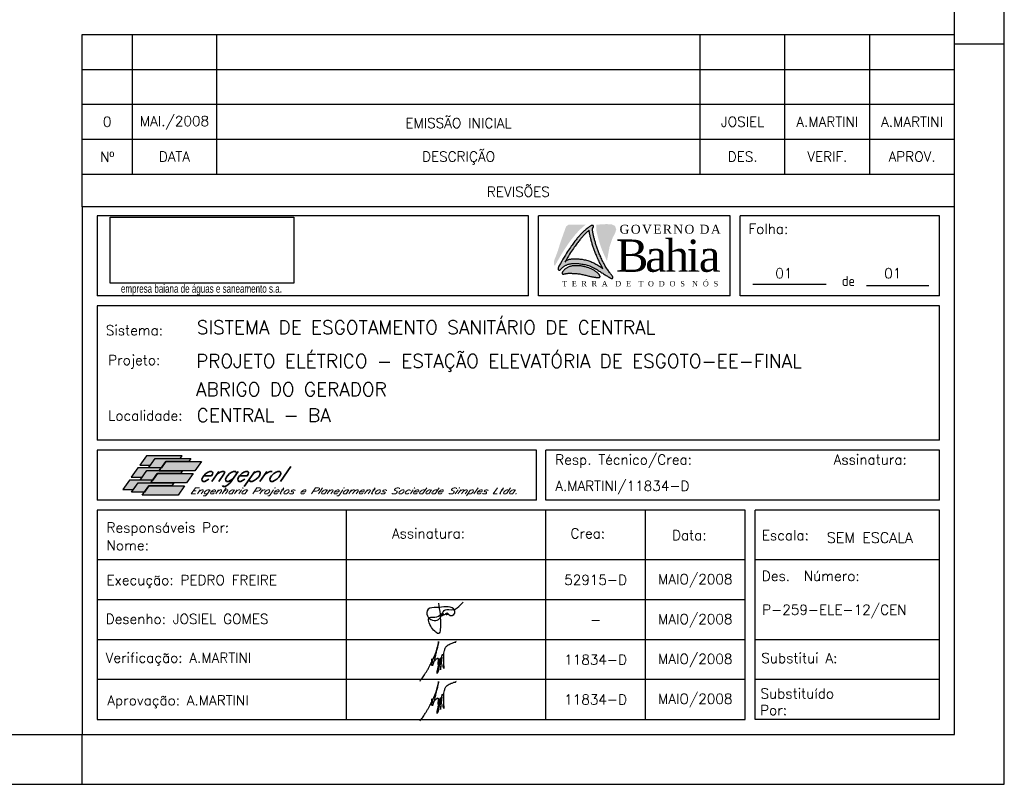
# Model space of a CAD drawing. Header units: millimetres. Extents: x 486.9 to 528.9, y 411.1 to 440.8.
# Tile 3 of 4: x 509.2 to 528.9, y 411.1 to 426.4. Entities that reach past the tile are written whole.
import ezdxf
from ezdxf.enums import TextEntityAlignment as Align

# ---------------------------------------------------------------- set-up
doc = ezdxf.new("R2010")
doc.units = ezdxf.units.MM
for name, color, linetype in [('CARIMBO', 7, 'Continuous'), ('LOGOTIPO', 255, 'Continuous'), ('PADRÃO', 4, 'Continuous')]:
    doc.layers.add(name, color=color, linetype=linetype)
doc.styles.add('ISOCP', font='ARIAL.TTF')
doc.styles.add('ROMAMS', font='ROMANS.shx')
doc.styles.add('ROMANS', font='romans')
doc.styles.add('STYLE1', font='romans.shx')
picture_1 = doc.add_image_def('image1.jpg', size_in_pixel=(267, 96))

# ---------------------------------------------------------------- blocks, each defined once
blk = doc.blocks.new('A$C25731E86')
at = {"layer": 'LOGOTIPO'}
for color, points in [(182, [(32.28, -24.63), (32.97, -23.72), (33.63, -22.86), (34.27, -22.04), (34.9, -21.25), (35.51, -20.49), (36.11, -19.76), (36.71, -19.05), (37.3, -18.36), (37.9, -17.68), (38.49, -17.02), (39.09, -16.36), (39.7, -15.7), (40.32, -15.05), (40.95, -14.41), (41.6, -13.77), (42.26, -13.13), (42.95, -12.49), (43.65, -11.85), (44.38, -11.22), (45.13, -10.6), (45.87, -9.99), (46.6, -9.42), (47.31, -8.88), (47.43, -8.79), (30.17, -8.79), (27.7, -10.59), (25.84, -15.77), (22.29, -25.73), (19.32, -35.33), (15.41, -45.63), (15.41, -48.24), (15.41, -49.42), (16.73, -49.42), (17.66, -47.77), (19.08, -45.26), (20.44, -42.9), (21.74, -40.68), (22.99, -38.61), (24.17, -36.68), (25.29, -34.88), (26.36, -33.22), (27.36, -31.68), (28.3, -30.26), (29.19, -28.95), (30.02, -27.74), (30.81, -26.63), (31.56, -25.59)]), (182, [(68.74, -45.07), (68.15, -43.91), (67.57, -42.73), (67.02, -41.56), (66.48, -40.39), (65.96, -39.24), (65.47, -38.12), (65.01, -37.04), (64.57, -36.01), (64.16, -35.02), (63.77, -34.06), (63.4, -33.13), (63.05, -32.22), (62.71, -31.31), (62.38, -30.41), (62.07, -29.49), (61.76, -28.57), (61.46, -27.63), (61.16, -26.69), (60.88, -25.74), (60.61, -24.81), (60.34, -23.89), (60.09, -22.99), (59.86, -22.11), (59.63, -21.26), (59.43, -20.45), (59.23, -19.66), (59.05, -18.91), (58.88, -18.19), (58.72, -17.5), (58.57, -16.85), (58.44, -16.22), (58.31, -15.63), (58.19, -15.08), (58.09, -14.56), (58, -14.07), (57.97, -8.79), (68.05, -8.2), (73.39, -8.44), (76.71, -9.98), (78.01, -13.41), (77.06, -16.85), (74.34, -22.06), (71.37, -30.59)]), (11, [(23.67, -57.74), (23.76, -57.9), (23.89, -58.03), (24.06, -58.13), (24.26, -58.21), (24.5, -58.27), (24.76, -58.3), (25.06, -58.3), (25.39, -58.28), (25.74, -58.22), (26.13, -58.15), (26.54, -58.06), (26.98, -57.96), (27.45, -57.86), (27.94, -57.76), (28.47, -57.67), (29.02, -57.6), (29.61, -57.55), (30.22, -57.51), (30.87, -57.5), (31.55, -57.5), (32.27, -57.51), (33.02, -57.54), (33.82, -57.57), (34.65, -57.61), (35.53, -57.66), (36.44, -57.72), (37.39, -57.78), (38.37, -57.87), (39.36, -57.96), (40.38, -58.08), (41.41, -58.23), (42.45, -58.4), (43.49, -58.59), (44.53, -58.81), (45.56, -59.05), (46.58, -59.3), (47.57, -59.55), (48.54, -59.8), (49.48, -60.04), (50.37, -60.27), (51.22, -60.47), (52.03, -60.65), (52.79, -60.82), (53.51, -60.97), (54.2, -61.1), (54.85, -61.21), (55.46, -61.32), (56.04, -61.41), (56.59, -61.48), (57.11, -61.55), (57.6, -61.61), (58.06, -61.65), (58.49, -61.69), (58.9, -61.72), (59.27, -61.74), (59.63, -61.75), (59.95, -61.75), (60.25, -61.74), (60.52, -61.72), (60.77, -61.69), (60.99, -61.65), (61.18, -61.59), (61.35, -61.52), (61.48, -61.44), (61.59, -61.33), (61.67, -61.21), (61.73, -61.08), (61.76, -60.92), (61.76, -60.75), (61.73, -60.57), (61.68, -60.37), (61.6, -60.15), (61.5, -59.92), (61.37, -59.68), (61.21, -59.41), (61.03, -59.14), (60.81, -58.85), (60.56, -58.54), (60.28, -58.22), (59.96, -57.88), (59.61, -57.53), (59.22, -57.17), (58.79, -56.79), (58.33, -56.41), (57.84, -56.03), (57.31, -55.64), (56.75, -55.25), (56.15, -54.86), (55.52, -54.48), (54.86, -54.1), (54.18, -53.74), (53.47, -53.38), (52.74, -53.03), (51.99, -52.7), (51.22, -52.38), (50.45, -52.08), (49.66, -51.81), (48.87, -51.55), (48.07, -51.31), (47.27, -51.09), (46.48, -50.89), (45.7, -50.71), (44.93, -50.55), (44.18, -50.41), (43.45, -50.28), (42.73, -50.18), (42.02, -50.09), (41.31, -50.01), (40.61, -49.96), (39.91, -49.92), (39.19, -49.89), (38.47, -49.88), (37.73, -49.88), (36.98, -49.91), (36.22, -49.95), (35.46, -50), (34.7, -50.09), (33.95, -50.19), (33.21, -50.32), (32.49, -50.48), (31.79, -50.66), (31.11, -50.87), (30.46, -51.11), (29.83, -51.37), (29.22, -51.66), (28.64, -51.97), (28.08, -52.3), (27.54, -52.64), (27.03, -53.01), (26.55, -53.39), (26.1, -53.78), (25.67, -54.17), (25.28, -54.56), (24.93, -54.94), (24.62, -55.31), (24.34, -55.67), (24.11, -56), (23.93, -56.32), (23.78, -56.61), (23.68, -56.88), (23.62, -57.13), (23.59, -57.36), (23.61, -57.56)])]:
    blk.add_hatch(color=color, dxfattribs=at).paths.add_polyline_path(points)
h = blk.add_hatch(color=156, dxfattribs=at)
h.paths.add_polyline_path([(69.25, -60.54), (68.56, -60.11), (67.81, -59.66), (67.02, -59.17), (66.19, -58.65), (65.34, -58.11), (64.47, -57.56), (63.59, -56.98), (62.7, -56.4), (61.8, -55.82), (60.9, -55.23), (59.98, -54.65), (59.05, -54.07), (58.11, -53.5), (57.16, -52.94), (56.2, -52.41), (55.22, -51.89), (54.23, -51.4), (53.22, -50.94), (52.19, -50.5), (51.14, -50.09), (50.07, -49.72), (48.98, -49.38), (47.87, -49.08), (46.74, -48.82), (45.61, -48.59), (44.48, -48.39), (43.36, -48.22), (42.27, -48.08), (41.19, -47.96), (40.16, -47.87), (39.17, -47.79), (38.22, -47.74), (37.32, -47.71), (36.45, -47.69), (35.62, -47.7), (34.83, -47.72), (34.08, -47.76), (33.36, -47.82), (32.67, -47.89), (32.01, -47.98), (31.38, -48.09), (30.77, -48.22), (30.18, -48.37), (29.61, -48.54), (29.05, -48.74), (28.5, -48.96), (27.96, -49.21), (27.42, -49.48), (26.9, -49.78), (26.4, -50.09), (25.91, -50.42), (25.44, -50.76), (24.99, -51.11), (24.56, -51.47), (24.16, -51.83), (23.79, -52.19), (23.44, -52.54), (23.11, -52.88), (22.6, -53.39), (22.06, -53.87), (21.56, -54.19), (20.98, -54.39), (20.34, -54.29), (19.78, -53.9), (19.71, -53.28), (19.75, -52.81), (19.88, -52.18), (20.13, -51.38), (20.5, -50.38), (21.92, -47.87), (23.28, -45.5), (24.59, -43.29), (25.83, -41.22), (27.02, -39.29), (28.14, -37.49), (29.2, -35.82), (30.21, -34.28), (31.15, -32.86), (32.03, -31.56), (32.87, -30.35), (33.66, -29.23), (34.41, -28.2), (35.12, -27.23), (35.81, -26.32), (36.47, -25.46), (37.11, -24.64), (37.74, -23.86), (38.35, -23.1), (38.96, -22.37), (39.56, -21.66), (40.15, -20.97), (40.74, -20.29), (41.34, -19.62), (41.94, -18.96), (42.54, -18.31), (43.16, -17.66), (43.79, -17.02), (44.44, -16.37), (45.11, -15.73), (45.79, -15.1), (46.5, -14.46), (47.23, -13.83), (47.97, -13.2), (48.72, -12.6), (49.45, -12.02), (50.15, -11.49), (50.82, -11), (51.43, -10.58), (51.99, -10.22), (52.69, -9.81), (53.38, -9.52), (53.98, -9.42), (54.59, -9.59), (55.04, -9.99), (55.19, -10.56), (55.07, -11.25), (54.83, -11.75), (54.64, -12.02), (54.56, -12.13), (54.48, -12.25), (54.4, -12.36), (54.33, -12.49), (54.26, -12.62), (54.21, -12.76), (54.17, -12.92), (54.14, -13.1), (54.13, -13.3), (54.12, -13.52), (54.13, -13.77), (54.15, -14.05), (54.18, -14.36), (54.23, -14.71), (54.29, -15.09), (54.36, -15.51), (54.44, -15.96), (54.53, -16.45), (54.64, -16.97), (54.75, -17.53), (54.88, -18.12), (55.01, -18.74), (55.16, -19.4), (55.32, -20.09), (55.49, -20.81), (55.67, -21.56), (55.87, -22.34), (56.08, -23.16), (56.3, -24.01), (56.54, -24.88), (56.79, -25.79), (57.05, -26.71), (57.32, -27.64), (57.61, -28.58), (57.9, -29.52), (58.2, -30.46), (58.51, -31.39), (58.83, -32.3), (59.15, -33.21), (59.49, -34.11), (59.84, -35.03), (60.21, -35.96), (60.6, -36.91), (61.01, -37.9), (61.45, -38.94), (61.91, -40.02), (62.41, -41.13), (62.92, -42.28), (63.46, -43.45), (64.02, -44.63), (64.59, -45.81), (65.18, -46.97), (65.79, -48.11), (66.4, -49.22), (67.03, -50.3), (67.65, -51.34), (68.28, -52.34), (68.9, -53.29), (69.51, -54.2), (70.11, -55.06), (70.69, -55.87), (71.24, -56.62), (71.77, -57.32), (72.27, -57.97), (72.73, -58.57), (73.15, -59.11), (73.52, -59.61), (73.84, -60.06), (74.23, -60.66), (74.52, -61.28), (74.65, -61.85), (74.56, -62.44), (74.24, -62.73), (73.66, -62.82), (73.08, -62.71), (72.64, -62.53), (72.2, -62.3), (71.6, -61.96), (70.95, -61.56), (70.46, -61.27), (69.89, -60.92)])
h.paths.add_polyline_path([(59.1, -41.9), (59.61, -43.05), (60.15, -44.22), (60.71, -45.39), (61.28, -46.57), (61.87, -47.73), (62.48, -48.88), (64.59, -52.68), (63.97, -52.28), (63.08, -51.7), (62.19, -51.11), (61.28, -50.53), (60.36, -49.94), (59.44, -49.36), (58.5, -48.79), (57.54, -48.24), (56.58, -47.7), (55.6, -47.19), (54.61, -46.7), (53.6, -46.23), (52.57, -45.8), (51.52, -45.39), (50.45, -45.02), (49.36, -44.68), (48.25, -44.38), (47.13, -44.11), (45.99, -43.88), (44.86, -43.68), (43.75, -43.51), (42.65, -43.37), (41.58, -43.26), (40.54, -43.16), (39.55, -43.09), (38.6, -43.04), (37.7, -43), (36.83, -42.99), (36.01, -42.99), (35.22, -43.02), (34.46, -43.06), (33.74, -43.11), (33.06, -43.19), (32.4, -43.28), (31.76, -43.39), (31.15, -43.51), (30.56, -43.67), (29.99, -43.84), (29.43, -44.04), (28.88, -44.26), (28.34, -44.51), (27.81, -44.78), (27.29, -45.07), (27.14, -45.17), (27.64, -44.31), (28.89, -42.23), (30.07, -40.3), (31.19, -38.51), (32.26, -36.84), (33.26, -35.3), (34.2, -33.88), (35.09, -32.57), (35.92, -31.37), (36.71, -30.25), (37.46, -29.22), (38.18, -28.25), (38.87, -27.34), (39.53, -26.48), (40.17, -25.66), (40.8, -24.87), (41.41, -24.12), (42.01, -23.38), (42.61, -22.68), (43.2, -21.98), (43.8, -21.31), (44.39, -20.64), (44.99, -19.98), (45.6, -19.33), (46.22, -18.68), (46.85, -18.03), (47.5, -17.39), (48.16, -16.75), (48.85, -16.11), (49.55, -15.48), (50.82, -14.38), (50.82, -14.53), (50.84, -14.81), (50.88, -15.12), (50.92, -15.47), (50.98, -15.86), (51.05, -16.27), (51.13, -16.73), (51.22, -17.21), (51.33, -17.74), (51.44, -18.29), (51.57, -18.88), (51.71, -19.51), (51.85, -20.16), (52.01, -20.85), (52.18, -21.57), (52.36, -22.32), (52.56, -23.11), (52.77, -23.92), (52.99, -24.77), (53.23, -25.65), (53.48, -26.55), (53.74, -27.47), (54.01, -28.4), (54.3, -29.34), (54.59, -30.29), (54.89, -31.22), (55.2, -32.15), (55.52, -33.06), (55.84, -33.97), (56.18, -34.87), (56.53, -35.79), (56.9, -36.72), (57.29, -37.68), (57.7, -38.67), (58.14, -39.7), (58.61, -40.78)], flags=16)
at = {"layer": 'LOGOTIPO', "color": 170}
for points in [[(20.5, -50.38), (20.13, -51.38), (19.88, -52.18), (19.75, -52.81), (19.71, -53.28), (19.75, -53.63), (19.85, -53.88), (20, -54.05), (20.17, -54.17), (20.36, -54.26), (20.55, -54.32), (20.76, -54.35), (20.98, -54.35), (21.2, -54.31), (21.44, -54.23), (21.69, -54.11), (21.95, -53.94), (22.22, -53.73), (22.5, -53.48), (22.79, -53.19), (23.11, -52.88), (23.44, -52.54), (23.79, -52.19), (24.16, -51.83), (24.56, -51.47), (24.99, -51.11), (25.44, -50.76), (25.91, -50.42), (26.4, -50.09), (26.9, -49.78), (27.42, -49.48), (27.96, -49.21), (28.5, -48.96), (29.05, -48.74), (29.61, -48.54), (30.18, -48.37), (30.77, -48.22), (31.38, -48.09), (32.01, -47.98), (32.67, -47.89), (33.36, -47.82), (34.08, -47.76), (34.83, -47.72), (35.62, -47.7), (36.45, -47.69), (37.32, -47.71), (38.22, -47.74), (39.17, -47.79), (40.16, -47.87), (41.19, -47.96), (42.27, -48.08), (43.36, -48.22), (44.48, -48.39), (45.61, -48.59), (46.74, -48.82), (47.87, -49.08), (48.98, -49.38), (50.07, -49.72), (51.14, -50.09), (52.19, -50.5), (53.22, -50.94), (54.23, -51.4), (55.22, -51.89), (56.2, -52.41), (57.16, -52.94), (58.11, -53.5), (59.05, -54.07), (59.98, -54.65), (60.9, -55.23), (61.8, -55.82), (62.7, -56.4), (63.59, -56.98), (64.47, -57.56), (65.34, -58.11), (66.19, -58.65), (67.02, -59.17), (67.81, -59.66), (68.56, -60.11), (69.25, -60.54), (69.89, -60.92), (70.46, -61.27), (70.95, -61.56), (71.37, -61.82), (71.73, -62.03), (72.04, -62.21), (72.3, -62.35), (72.53, -62.47), (72.73, -62.57), (72.91, -62.64), (73.08, -62.7), (73.24, -62.74), (73.4, -62.77), (73.54, -62.79), (73.67, -62.79), (73.79, -62.79), (73.91, -62.78), (74.01, -62.76), (74.11, -62.74), (74.19, -62.71), (74.27, -62.68), (74.34, -62.63), (74.41, -62.57), (74.47, -62.5), (74.52, -62.41), (74.56, -62.3), (74.6, -62.18), (74.62, -62.03), (74.63, -61.85), (74.61, -61.65), (74.55, -61.41), (74.45, -61.13), (74.31, -60.82), (74.1, -60.46), (73.84, -60.06), (73.52, -59.61), (73.15, -59.11), (72.73, -58.57), (72.27, -57.97), (71.77, -57.32), (71.24, -56.62), (70.69, -55.87), (70.11, -55.06), (69.51, -54.2), (68.9, -53.29), (68.28, -52.34), (67.65, -51.34), (67.03, -50.3), (66.4, -49.22), (65.79, -48.11), (65.18, -46.97), (64.59, -45.81), (64.02, -44.63), (63.46, -43.45), (62.92, -42.28), (62.41, -41.13), (61.91, -40.02), (61.45, -38.94), (61.01, -37.9), (60.6, -36.91), (60.21, -35.96), (59.84, -35.03), (59.49, -34.11), (59.15, -33.21), (58.83, -32.3), (58.51, -31.39), (58.2, -30.46), (57.9, -29.52), (57.61, -28.58), (57.32, -27.64), (57.05, -26.71), (56.79, -25.79), (56.54, -24.88), (56.3, -24.01), (56.08, -23.16), (55.87, -22.34), (55.67, -21.56), (55.49, -20.81), (55.32, -20.09), (55.16, -19.4), (55.01, -18.74), (54.88, -18.12), (54.75, -17.53), (54.64, -16.97), (54.53, -16.45), (54.44, -15.96), (54.36, -15.51), (54.29, -15.09), (54.23, -14.71), (54.18, -14.36), (54.15, -14.05), (54.13, -13.77), (54.12, -13.52), (54.13, -13.3), (54.14, -13.1), (54.17, -12.92), (54.21, -12.76), (54.26, -12.62), (54.33, -12.49), (54.4, -12.36), (54.48, -12.25), (54.56, -12.13), (54.64, -12.02), (54.73, -11.9), (54.81, -11.77), (54.89, -11.64), (54.96, -11.49), (55.02, -11.33), (55.08, -11.17), (55.12, -11), (55.15, -10.83), (55.16, -10.67), (55.16, -10.51), (55.14, -10.35), (55.1, -10.21), (55.04, -10.07), (54.96, -9.95), (54.87, -9.84), (54.76, -9.74), (54.64, -9.65), (54.5, -9.58), (54.34, -9.52), (54.18, -9.47), (53.99, -9.45), (53.77, -9.46), (53.52, -9.5), (53.22, -9.59), (52.87, -9.74), (52.46, -9.94), (51.99, -10.22), (51.43, -10.58), (50.82, -11), (50.15, -11.49), (49.45, -12.02), (48.72, -12.6), (47.97, -13.2), (47.23, -13.83), (46.5, -14.46), (45.79, -15.1), (45.11, -15.73), (44.44, -16.37), (43.79, -17.02), (43.16, -17.66), (42.54, -18.31), (41.94, -18.96), (41.34, -19.62), (40.74, -20.29), (40.15, -20.97), (39.56, -21.66), (38.96, -22.37), (38.35, -23.1), (37.74, -23.86), (37.11, -24.64), (36.47, -25.46), (35.81, -26.32), (35.12, -27.23), (34.41, -28.2), (33.66, -29.23), (32.87, -30.35), (32.03, -31.56), (31.15, -32.86), (30.21, -34.28), (29.2, -35.82), (28.14, -37.49), (27.02, -39.29), (25.83, -41.22), (24.59, -43.29), (23.28, -45.5), (21.92, -47.87), (20.5, -50.38)], [(27.14, -45.17), (27.29, -45.07), (27.81, -44.78), (28.34, -44.51), (28.88, -44.26), (29.43, -44.04), (29.99, -43.84), (30.56, -43.67), (31.15, -43.51), (31.76, -43.39), (32.4, -43.28), (33.06, -43.19), (33.74, -43.11), (34.46, -43.06), (35.22, -43.02), (36.01, -42.99), (36.83, -42.99), (37.7, -43), (38.6, -43.04), (39.55, -43.09), (40.54, -43.16), (41.58, -43.26), (42.65, -43.37), (43.75, -43.51), (44.86, -43.68), (45.99, -43.88), (47.13, -44.11), (48.25, -44.38), (49.36, -44.68), (50.45, -45.02), (51.52, -45.39), (52.57, -45.8), (53.6, -46.23), (54.61, -46.7), (55.6, -47.19), (56.58, -47.7), (57.54, -48.24), (58.5, -48.79), (59.44, -49.36), (60.36, -49.94), (61.28, -50.53), (62.19, -51.11), (63.08, -51.7), (63.97, -52.28), (64.59, -52.68), (62.48, -48.88), (61.87, -47.73), (61.28, -46.57), (60.71, -45.39), (60.15, -44.22), (59.61, -43.05), (59.1, -41.9), (58.61, -40.78), (58.14, -39.7), (57.7, -38.67), (57.29, -37.68), (56.9, -36.72), (56.53, -35.79), (56.18, -34.87), (55.84, -33.97), (55.52, -33.06), (55.2, -32.15), (54.89, -31.22), (54.59, -30.29), (54.3, -29.34), (54.01, -28.4), (53.74, -27.47), (53.48, -26.55), (53.23, -25.65), (52.99, -24.77), (52.77, -23.92), (52.56, -23.11), (52.36, -22.32), (52.18, -21.57), (52.01, -20.85), (51.85, -20.16), (51.71, -19.51), (51.57, -18.88), (51.44, -18.29), (51.33, -17.74), (51.22, -17.21), (51.13, -16.73), (51.05, -16.27), (50.98, -15.86), (50.92, -15.47), (50.88, -15.12), (50.84, -14.81), (50.82, -14.53), (50.82, -14.38), (49.55, -15.48), (48.85, -16.11), (48.16, -16.75), (47.5, -17.39), (46.85, -18.03), (46.22, -18.68), (45.6, -19.33), (44.99, -19.98), (44.39, -20.64), (43.8, -21.31), (43.2, -21.98), (42.61, -22.68), (42.01, -23.38), (41.41, -24.12), (40.8, -24.87), (40.17, -25.66), (39.53, -26.48), (38.87, -27.34), (38.18, -28.25), (37.46, -29.22), (36.71, -30.25), (35.92, -31.37), (35.09, -32.57), (34.2, -33.88), (33.26, -35.3), (32.26, -36.84), (31.19, -38.51), (30.07, -40.3), (28.89, -42.23), (27.64, -44.31), (26.34, -46.52)]]:
    blk.add_lwpolyline(points, dxfattribs=at)
at = {"layer": 'LOGOTIPO', "color": 10}
blk.add_lwpolyline([(23.67, -57.74), (23.76, -57.9), (23.89, -58.03), (24.06, -58.13), (24.26, -58.21), (24.5, -58.27), (24.76, -58.3), (25.06, -58.3), (25.39, -58.28), (25.74, -58.22), (26.13, -58.15), (26.54, -58.06), (26.98, -57.96), (27.45, -57.86), (27.94, -57.76), (28.47, -57.67), (29.02, -57.6), (29.61, -57.55), (30.22, -57.51), (30.87, -57.5), (31.55, -57.5), (32.27, -57.51), (33.02, -57.54), (33.82, -57.57), (34.65, -57.61), (35.53, -57.66), (36.44, -57.72), (37.39, -57.78), (38.37, -57.87), (39.36, -57.96), (40.38, -58.08), (41.41, -58.23), (42.45, -58.4), (43.49, -58.59), (44.53, -58.81), (45.56, -59.05), (46.58, -59.3), (47.57, -59.55), (48.54, -59.8), (49.48, -60.04), (50.37, -60.27), (51.22, -60.47), (52.03, -60.65), (52.79, -60.82), (53.51, -60.97), (54.2, -61.1), (54.85, -61.21), (55.46, -61.32), (56.04, -61.41), (56.59, -61.48), (57.11, -61.55), (57.6, -61.61), (58.06, -61.65), (58.49, -61.69), (58.9, -61.72), (59.27, -61.74), (59.63, -61.75), (59.95, -61.75), (60.25, -61.74), (60.52, -61.72), (60.77, -61.69), (60.99, -61.65), (61.18, -61.59), (61.35, -61.52), (61.48, -61.44), (61.59, -61.33), (61.67, -61.21), (61.73, -61.08), (61.76, -60.92), (61.76, -60.75), (61.73, -60.57), (61.68, -60.37), (61.6, -60.15), (61.5, -59.92), (61.37, -59.68), (61.21, -59.41), (61.03, -59.14), (60.81, -58.85), (60.56, -58.54), (60.28, -58.22), (59.96, -57.88), (59.61, -57.53), (59.22, -57.17), (58.79, -56.79), (58.33, -56.41), (57.84, -56.03), (57.31, -55.64), (56.75, -55.25), (56.15, -54.86), (55.52, -54.48), (54.86, -54.1), (54.18, -53.74), (53.47, -53.38), (52.74, -53.03), (51.99, -52.7), (51.22, -52.38), (50.45, -52.08), (49.66, -51.81), (48.87, -51.55), (48.07, -51.31), (47.27, -51.09), (46.48, -50.89), (45.7, -50.71), (44.93, -50.55), (44.18, -50.41), (43.45, -50.28), (42.73, -50.18), (42.02, -50.09), (41.31, -50.01), (40.61, -49.96), (39.91, -49.92), (39.19, -49.89), (38.47, -49.88), (37.73, -49.88), (36.98, -49.91), (36.22, -49.95), (35.46, -50), (34.7, -50.09), (33.95, -50.19), (33.21, -50.32), (32.49, -50.48), (31.79, -50.66), (31.11, -50.87), (30.46, -51.11), (29.83, -51.37), (29.22, -51.66), (28.64, -51.97), (28.08, -52.3), (27.54, -52.64), (27.03, -53.01), (26.55, -53.39), (26.1, -53.78), (25.67, -54.17), (25.28, -54.56), (24.93, -54.94), (24.62, -55.31), (24.34, -55.67), (24.11, -56), (23.93, -56.32), (23.78, -56.61), (23.68, -56.88), (23.62, -57.13), (23.59, -57.36), (23.61, -57.56)], close=True, dxfattribs=at)
at = {"layer": 'LOGOTIPO', "color": 2, "attachment_point": 1}
for s, insert, char_height, width in [('{\\fTimes New Roman|b0|i0|c238|p18;\\T1.15;GOVERNO DA}', (81.35, -8.86), 9, 124.966), ('{\\fTimes New Roman|b0|i0|c238|p18;\\T0.9;Bahia}', (77.69, -23.63), 32.4, 124.966), ('{\\fTimes New Roman|b0|i0|c238|p18;\\T1.35;T E R R A  D E  T O D O S  N \\fTimes New Roman|b0|i0|c0|p18;Ó \\fTimes New Roman|b0|i0|c238|p18;S}', (23.86, -65.25), 5.4, 151.15)]:
    blk.add_mtext(s, dxfattribs=dict(at, insert=insert, char_height=char_height, width=width))

msp = doc.modelspace()

# ---------------------------------------------------------------- hatches: boundary and pattern name
at = {"layer": 'CARIMBO'}
h = msp.add_hatch(color=82, dxfattribs=at)
h.paths.add_polyline_path([(511.593, 417.458), (511.809, 417.458), (511.9, 417.591), (512.404, 417.591), (512.443, 417.646), (511.725, 417.646)])
h.paths.add_polyline_path([(511.556, 417.403), (511.424, 417.215), (511.639, 417.215), (511.732, 417.347), (511.983, 417.347), (512.023, 417.403), (511.77, 417.403)])
h.paths.add_polyline_path([(511.385, 417.159), (511.253, 416.971), (511.468, 416.971), (511.559, 417.101), (511.814, 417.101), (511.853, 417.159)])
h = msp.add_hatch(color=100, dxfattribs=at)
h.paths.add_polyline_path([(512.114, 417.531), (512.579, 417.531), (512.62, 417.591), (511.902, 417.591), (511.77, 417.403), (512.023, 417.403), (512.025, 417.403)])
h.paths.add_polyline_path([(511.944, 417.287), (512.409, 417.287), (512.449, 417.343), (511.985, 417.343), (511.983, 417.343), (511.986, 417.347), (511.732, 417.347), (511.6, 417.159), (511.853, 417.159), (511.856, 417.159)])
h.paths.add_polyline_path([(511.773, 417.042), (512.238, 417.042), (512.277, 417.1), (511.816, 417.1), (511.814, 417.1), (511.816, 417.101), (511.561, 417.101), (511.429, 416.915), (511.686, 416.915)])
h = msp.add_hatch(color=71, dxfattribs=at)
h.paths.add_polyline_path([(512.116, 417.531), (512.026, 417.403), (512.025, 417.403), (511.986, 417.347), (511.987, 417.347), (511.985, 417.343), (512.701, 417.343), (512.834, 417.531)])
h.paths.add_polyline_path([(512.532, 417.1), (512.664, 417.287), (511.946, 417.287), (511.857, 417.159), (511.856, 417.159), (511.816, 417.101), (511.818, 417.101), (511.816, 417.1)])
h.paths.add_polyline_path([(511.775, 417.042), (511.686, 416.915), (511.686, 416.915), (511.643, 416.854), (512.361, 416.854), (512.493, 417.042)])

# ---------------------------------------------------------------- linework, layer by layer
at = {"color": 2}
msp.add_circle((517.773, 414.489), 0.00217, dxfattribs=at)
for points in [[(517.645, 414.466), (517.653, 414.443), (517.682, 414.447), (517.684, 414.476), (517.666, 414.485), (517.645, 414.471), (517.691, 414.463), (517.715, 414.461), (517.737, 414.483), (517.751, 414.487), (517.751, 414.474), (517.744, 414.465), (517.772, 414.467), (517.773, 414.483), (517.788, 414.466), (517.912, 414.488), (517.889, 414.574), (517.744, 414.615), (517.548, 414.602), (517.38, 414.566), (517.363, 414.433), (517.588, 414.359), (517.719, 414.554), (517.881, 414.559), (518.028, 414.653), (518.084, 414.711)], [(517.586, 414.691), (517.624, 414.199), (517.599, 414.088), (517.449, 414.199), (517.41, 414.399), (517.513, 414.41), (517.648, 414.467)], [(517.218, 413.126), (517.238, 413.158), (517.263, 413.19), (517.292, 413.232), (517.32, 413.276), (517.354, 413.328), (517.384, 413.382), (517.412, 413.436), (517.436, 413.477), (517.459, 413.523), (517.49, 413.591), (517.512, 413.644), (517.54, 413.713), (517.571, 413.828), (517.59, 413.921), (517.58, 413.868), (517.569, 413.818), (517.548, 413.74), (517.53, 413.661), (517.52, 413.612), (517.502, 413.544), (517.488, 413.494), (517.476, 413.456), (517.464, 413.438), (517.459, 413.436), (517.453, 413.449), (517.45, 413.487), (517.455, 413.543), (517.456, 413.571), (517.461, 413.552), (517.463, 413.519), (517.469, 413.502), (517.478, 413.498), (517.496, 413.516), (517.517, 413.542), (517.541, 413.565), (517.559, 413.582), (517.569, 413.587), (517.577, 413.582), (517.58, 413.561), (517.579, 413.531), (517.576, 413.497), (517.575, 413.456), (517.581, 413.471), (517.592, 413.506), (517.608, 413.545), (517.621, 413.576), (517.626, 413.587), (517.633, 413.583), (517.629, 413.56), (517.614, 413.504), (517.601, 413.436), (517.588, 413.373), (517.577, 413.32), (517.56, 413.277), (517.56, 413.297), (517.567, 413.346), (517.578, 413.403), (517.597, 413.463), (517.617, 413.521), (517.634, 413.579), (517.644, 413.602), (517.652, 413.609), (517.653, 413.587), (517.646, 413.542), (517.638, 413.475), (517.631, 413.41), (517.627, 413.354), (517.63, 413.365), (517.635, 413.413), (517.641, 413.473), (517.651, 413.551), (517.656, 413.602), (517.659, 413.647), (517.665, 413.661), (517.675, 413.657), (517.686, 413.63), (517.688, 413.589), (517.688, 413.539), (517.686, 413.475), (517.694, 413.419), (517.696, 413.378), (517.681, 413.418), (517.691, 413.483), (517.692, 413.553), (517.693, 413.633), (517.695, 413.687), (517.708, 413.74), (517.729, 413.797), (517.763, 413.838), (517.802, 413.862), (517.844, 413.882), (517.875, 413.892), (517.897, 413.903), (517.917, 413.904), (517.935, 413.91), (517.938, 413.917), (517.938, 413.925)], [(517.218, 412.326), (517.238, 412.358), (517.263, 412.39), (517.292, 412.432), (517.32, 412.476), (517.354, 412.528), (517.384, 412.582), (517.412, 412.636), (517.436, 412.677), (517.459, 412.723), (517.49, 412.791), (517.512, 412.844), (517.54, 412.913), (517.571, 413.028), (517.59, 413.121), (517.58, 413.068), (517.569, 413.018), (517.548, 412.94), (517.53, 412.861), (517.52, 412.812), (517.502, 412.744), (517.488, 412.694), (517.476, 412.656), (517.464, 412.638), (517.459, 412.636), (517.453, 412.649), (517.45, 412.687), (517.455, 412.743), (517.456, 412.771), (517.461, 412.752), (517.463, 412.719), (517.469, 412.702), (517.478, 412.698), (517.496, 412.716), (517.517, 412.742), (517.541, 412.765), (517.559, 412.782), (517.569, 412.787), (517.577, 412.782), (517.58, 412.761), (517.579, 412.731), (517.576, 412.697), (517.575, 412.656), (517.581, 412.671), (517.592, 412.706), (517.608, 412.745), (517.621, 412.776), (517.626, 412.787), (517.633, 412.783), (517.629, 412.76), (517.614, 412.704), (517.601, 412.636), (517.588, 412.573), (517.577, 412.52), (517.56, 412.477), (517.56, 412.497), (517.567, 412.546), (517.578, 412.603), (517.597, 412.663), (517.617, 412.721), (517.634, 412.779), (517.644, 412.802), (517.652, 412.809), (517.653, 412.787), (517.646, 412.742), (517.638, 412.675), (517.631, 412.61), (517.627, 412.554), (517.63, 412.565), (517.635, 412.613), (517.641, 412.673), (517.651, 412.751), (517.656, 412.802), (517.659, 412.847), (517.665, 412.861), (517.675, 412.857), (517.686, 412.83), (517.688, 412.789), (517.688, 412.739), (517.686, 412.675), (517.694, 412.619), (517.696, 412.578), (517.681, 412.618), (517.691, 412.683), (517.692, 412.753), (517.693, 412.833), (517.695, 412.887), (517.708, 412.94), (517.729, 412.997), (517.763, 413.038), (517.802, 413.062), (517.844, 413.082), (517.875, 413.092), (517.897, 413.103), (517.917, 413.104), (517.935, 413.11), (517.938, 413.117), (517.938, 413.125)]]:
    msp.add_spline(points, degree=3, dxfattribs=at)
at = {"layer": 'CARIMBO', "color": 4}
for p, q in [((510.439, 426.095), (527.939, 426.095)), ((511.439, 426.095), (511.439, 423.295)), ((513.139, 423.295), (513.139, 426.095)), ((522.839, 423.295), (522.839, 426.095)), ((524.539, 423.295), (524.539, 426.095)), ((526.239, 423.295), (526.239, 426.095)), ((510.439, 425.395), (527.939, 425.395)), ((510.439, 424.695), (527.939, 424.695)), ((510.439, 423.995), (527.939, 423.995)), ((510.439, 423.295), (527.939, 423.295)), ((527.639, 413.956), (523.939, 413.956))]:
    msp.add_line(p, q, dxfattribs=at)
at = {"layer": 'CARIMBO', "color": 6}
for p, q in [((510.439, 422.637), (510.439, 426.095)), ((510.439, 422.637), (510.439, 412.056)), ((527.939, 422.637), (510.439, 422.637)), ((519.393, 422.456), (510.739, 422.456)), ((510.739, 422.456), (510.739, 420.856)), ((519.393, 420.856), (519.393, 422.456)), ((523.439, 422.456), (519.593, 422.456)), ((519.593, 420.856), (519.593, 422.456)), ((523.439, 420.856), (523.439, 422.456)), ((527.639, 422.456), (523.639, 422.456)), ((523.639, 420.856), (523.639, 422.456)), ((527.639, 420.856), (527.639, 422.456)), ((519.393, 420.856), (510.739, 420.856)), ((523.439, 420.856), (519.593, 420.856)), ((527.639, 420.856), (523.639, 420.856)), ((510.739, 420.656), (510.739, 417.956)), ((527.639, 420.656), (510.739, 420.656)), ((527.639, 417.956), (527.639, 420.656)), ((527.639, 417.956), (510.739, 417.956)), ((519.553, 417.756), (510.739, 417.756)), ((510.739, 417.756), (510.739, 416.756)), ((519.553, 416.756), (519.553, 417.756)), ((527.639, 417.756), (519.739, 417.756)), ((519.739, 416.756), (519.739, 417.756)), ((527.639, 416.756), (527.639, 417.756)), ((519.553, 416.756), (510.739, 416.756)), ((527.639, 416.756), (519.739, 416.756)), ((510.739, 416.556), (510.739, 412.356)), ((523.739, 416.556), (510.739, 416.556)), ((515.739, 412.356), (515.739, 416.556)), ((519.739, 412.356), (519.739, 416.556)), ((521.739, 412.356), (521.739, 416.556)), ((523.739, 412.356), (523.739, 416.556)), ((527.639, 416.556), (523.939, 416.556)), ((523.939, 412.356), (523.939, 416.556)), ((527.639, 412.356), (527.639, 416.556)), ((527.639, 412.356), (527.639, 416.556)), ((523.739, 415.556), (510.739, 415.556)), ((527.639, 415.556), (523.939, 415.556)), ((510.739, 412.356), (523.739, 412.356)), ((527.639, 412.356), (523.939, 412.356))]:
    msp.add_line(p, q, dxfattribs=at)
at = {"layer": 'CARIMBO', "color": 3}
for p, q in [((523.894, 421.086), (525.368, 421.086)), ((526.174, 421.058), (527.426, 421.058)), ((523.739, 414.756), (510.739, 414.756)), ((523.739, 413.956), (510.739, 413.956)), ((523.739, 413.156), (510.739, 413.156)), ((527.639, 413.156), (523.939, 413.156))]:
    msp.add_line(p, q, dxfattribs=at)
at = {"layer": 'CARIMBO', "color": 2, "linetype": 'Continuous'}
for points in [[(511.809, 417.458), (511.9, 417.591), (512.404, 417.591), (512.443, 417.646), (511.725, 417.646), (511.593, 417.458), (511.809, 417.458)], [(512.579, 417.531), (512.116, 417.531), (512.026, 417.403), (511.77, 417.403), (511.902, 417.591), (512.62, 417.591), (512.579, 417.531)], [(512.114, 417.531), (512.834, 417.531), (512.701, 417.343), (511.983, 417.343), (512.114, 417.531)], [(512.023, 417.403), (511.77, 417.403), (511.556, 417.403), (511.424, 417.215), (511.639, 417.215), (511.732, 417.347), (511.983, 417.347), (512.023, 417.403)], [(512.409, 417.287), (511.946, 417.287), (511.857, 417.159), (511.6, 417.159), (511.732, 417.347), (511.987, 417.347), (511.985, 417.343), (512.449, 417.343), (512.409, 417.287)], [(511.944, 417.287), (512.664, 417.287), (512.532, 417.1), (511.814, 417.1), (511.944, 417.287)], [(511.468, 416.971), (511.559, 417.101), (511.814, 417.101), (511.853, 417.159), (511.385, 417.159), (511.253, 416.971), (511.468, 416.971)], [(512.238, 417.042), (511.775, 417.042), (511.686, 416.915), (511.429, 416.915), (511.561, 417.101), (511.818, 417.101), (511.816, 417.1), (512.277, 417.1), (512.238, 417.042)], [(511.773, 417.042), (512.493, 417.042), (512.361, 416.854), (511.643, 416.854), (511.773, 417.042)]]:
    msp.add_lwpolyline(points, dxfattribs=at)
at = {"layer": 'PADRÃO', "color": 2}
for p, q in [((528.939, 411.056), (528.939, 440.756)), ((510.439, 411.056), (510.439, 412.056)), ((486.939, 411.056), (528.939, 411.056))]:
    msp.add_line(p, q, dxfattribs=at)
at = {"layer": 'PADRÃO', "color": 1}
for p, q in [((527.939, 412.056), (527.939, 439.756)), ((489.439, 412.056), (527.939, 412.056))]:
    msp.add_line(p, q, dxfattribs=at)
at = {"layer": 'PADRÃO', "color": 6}
msp.add_line((510.439, 418.056), (510.439, 412.056), dxfattribs=at)
at = {"layer": 'PADRÃO', "color": 2}
msp.add_lwpolyline([(527.939, 425.906), (528.939, 425.906)], dxfattribs=at)

# ---------------------------------------------------------------- block references
at = {"layer": 'LOGOTIPO', "xscale": 0.02000000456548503, "yscale": 0.02000000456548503, "zscale": 0.02000000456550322}
msp.add_blockref('A$C25731E86', (519.593, 422.456), dxfattribs=at)

# ---------------------------------------------------------------- texts
at = {"layer": 'CARIMBO', "color": 2, "style": 'ROMANS'}
for s, p in [('MAI./2008', (512.289, 424.345)), ('EMISSÃO INICIAL', (517.989, 424.345)), ('JOSIEL', (523.689, 424.345)), ('A.MARTINI', (525.389, 424.345)), ('A.MARTINI', (527.089, 424.345)), ('Nº', (510.939, 423.645)), ('DATA', (512.289, 423.645)), ('DESCRIÇÃO', (517.989, 423.645)), ('DES.', (523.689, 423.645)), ('VERIF.', (525.389, 423.645)), ('APROV.', (527.089, 423.645)), ('REVISÕES', (519.189, 422.966)), ('52915-D', (520.739, 415.156)), ('MAIO/2008', (522.739, 415.156)), ('MAIO/2008', (522.739, 414.356)), ('-', (520.739, 414.356)), ('11834-D', (520.739, 413.556)), ('MAIO/2008', (522.739, 413.556)), ('11834-D', (520.739, 412.756)), ('MAIO/2008', (522.739, 412.756))]:
    msp.add_text(s, height=0.2, dxfattribs=at).set_placement(p, align=Align.MIDDLE)
for s, p in [('Folha:', (523.808, 422.097)), ('Sistema:', (510.911, 420.062)), ('Projeto:', (510.959, 419.465)), ('Localidade:', (510.959, 418.352)), ('Resp. Técnico/Crea:', (519.928, 417.468)), ('Assinatura:', (525.516, 417.469)), ('A.MARTINI/11834-D', (519.93, 416.941)), ('Responsáveis Por:', (510.926, 416.106)), ('Responsáveis Por:', (510.926, 416.106)), ('Assinatura:', (516.653, 415.988)), ('Crea:', (520.235, 415.988)), ('Data:', (522.272, 415.953)), ('Escala:', (524.074, 415.951)), ('Nome:', (510.926, 415.749)), ('Nome:', (510.926, 415.749)), ('Execução: PEDRO FREIRE', (510.926, 415.052)), ('Des.  Número:', (524.074, 415.136)), ('Desenho: JOSIEL GOMES', (510.909, 414.273)), ('Verificação: A.MARTINI', (510.909, 413.494)), ('Substitui A:', (524.065, 413.488)), ('Substituído ', (524.048, 412.777)), ('Aprovação: A.MARTINI', (510.943, 412.64)), ('Por:', (524.04, 412.444))]:
    msp.add_text(s, height=0.2, dxfattribs=at).set_placement(p)
at = {"layer": 'CARIMBO', "color": 8, "style": 'ROMANS'}
for s, p in [('01', (524.346, 421.205)), ('01', (526.531, 421.205)), ('P-259-ELE-12/CEN', (524.082, 414.458))]:
    msp.add_text(s, height=0.2, dxfattribs=at).set_placement(p)
at = {"layer": 'CARIMBO', "color": 174, "style": 'ISOCP', "width": 0.698299}
msp.add_text('empresa baiana de águas e saneamento s.a.', height=0.165, dxfattribs=at).set_placement((511.215, 420.915), (514.445, 420.915), align=Align.FIT)
at = {"layer": 'CARIMBO', "color": 5, "style": 'ROMANS'}
for s, p in [('SISTEMA DE ESGOTAMENTO SANITÁRIO DE CENTRAL', (512.737, 420.087)), ('PROJETO ELÉTRICO - ESTAÇÃO ELEVATÓRIA DE ESGOTO-EE-FINAL', (512.722, 419.409)), ('ABRIGO DO GERADOR', (512.723, 418.844)), ('CENTRAL - BA', (512.735, 418.324))]:
    msp.add_text(s, height=0.27143, dxfattribs=at).set_placement(p)
at = {"layer": 'CARIMBO', "color": 74, "style": 'ROMAMS', "oblique": 35}
msp.add_text('engeprol', height=0.3, dxfattribs=at).set_placement((512.757, 417.132))
at = {"layer": 'CARIMBO', "color": 3, "style": 'ROMAMS', "oblique": 35, "width": 1.121413}
msp.add_text('Engenharia Projetos e Planejamentos Sociedade Simples Ltda.', height=0.12, dxfattribs=at).set_placement((512.599, 416.879), (519.167, 416.879), align=Align.FIT)
at = {"layer": 'CARIMBO', "color": 2, "insert": (525.68, 421.252), "char_height": 0.2, "width": 2.5866, "attachment_point": 1}
msp.add_mtext('\\Fisocp.shx;de', dxfattribs=at)
at = {"layer": 'PADRÃO', "color": 2, "style": 'ROMANS'}
msp.add_text('0', height=0.2, dxfattribs=at).set_placement((510.939, 424.345), align=Align.MIDDLE)
at = {"layer": 'PADRÃO', "color": 8, "style": 'STYLE1'}
msp.add_text('SEM ESCALA', height=0.21, dxfattribs=at).set_placement((525.379, 415.897))

# ---------------------------------------------------------------- pictures from other files: only their frames are drawn
at = {"layer": 'LOGOTIPO'}
image = msp.add_image(picture_1, insert=(511.002, 421.107), size_in_units=(3.681, 1.324), dxfattribs=at)
image.dxf.flags = 7

doc.saveas('drawing.dxf')
